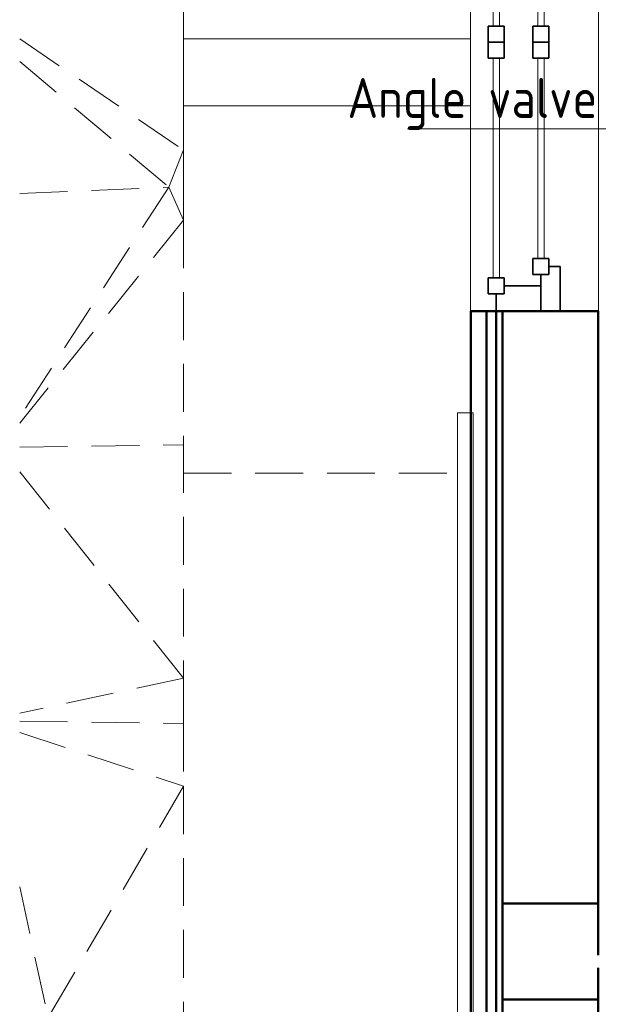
# Model space of a CAD drawing. Header units: millimetres. Extents: x 25610 to 48924, y 4737 to 39616.
# Tile 9 of 73: x 25610 to 27423, y 33652 to 36736. Entities that reach past the tile are written whole.
import ezdxf

# ---------------------------------------------------------------- set-up
doc = ezdxf.new("R2010")
doc.units = ezdxf.units.MM
doc.linetypes.add('ADSK_Штриховая_ш3 п1_5', pattern=[225, 150, -75])
for name, color, linetype, lineweight in [('A-COLS-____-MCUT', 52, 'Continuous', 50), ('A-COLS-____-OTLN', 52, 'Continuous', 20), ('A-DETL-____-MBND', 5, 'ADSK_Штриховая_ш3 п1_5', 20), ('A-GENM-____-MCUT', 13, 'Continuous', 50), ('A-GENM-____-OTLN', 13, 'Continuous', 20), ('A-GLAZ-____-MCUT', 151, 'Continuous', 35), ('A-GLAZ-____-OTLN', 151, 'Continuous', 20), ('A-PART-____-MCUT', 2, 'Continuous', 50), ('A-PART-____-OTLN', 2, 'Continuous', 20), ('A-WALL-____-MCUT', 113, 'Continuous', 50), ('A-WALL-____-OTLN', 113, 'Continuous', 20), ('L-SITE-____-OTLN', 91, 'Continuous', 20), ('P-PIPE-____-IDEN', 2, 'Continuous', 20), ('S-STRS-____-OTLN', 31, 'Continuous', 20)]:
    doc.layers.add(name, color=color, linetype=linetype, lineweight=lineweight)
doc.styles.add('GOST Common', font='GOST_Common.ttf', dxfattribs={"width": 0.9, "height": 125})

# ---------------------------------------------------------------- blocks, each defined once
blk = doc.blocks.new('Family - Site-608699-В_Этаж 02_Водопровод')
at = {"layer": 'A-DETL-____-MBND', "color": 253}
for p, q in [((25609.8, 36675.3), (26123.2, 36327.7)), ((26123.2, 36676), (26123.2, 36593.5)), ((25609.8, 36605), (26076.7, 36211.2)), ((26123.2, 36466), (26123.2, 36327.7)), ((26123.2, 36327.7), (26076.7, 36211.2)), ((26123.2, 36327.7), (26123.2, 36212.7)), ((26076.7, 36211.2), (25609.8, 35490.3)), ((25609.8, 36191.8), (26076.7, 36211.2)), ((26076.7, 36211.2), (26123.2, 36107.5)), ((26123.2, 36212.7), (26123.2, 36107.5)), ((26123.2, 36107.5), (25609.8, 35471.7)), ((26123.2, 36107.5), (26123.2, 35403.8)), ((25609.8, 35397.2), (26123.2, 35403.8)), ((26123.2, 35403.8), (26123.2, 34673.4)), ((25609.8, 35319.8), (26123.2, 34673.4)), ((26123.2, 35315.4), (26981.4, 35315.4)), ((26123.2, 34673.4), (25609.8, 34563.9)), ((26123.2, 34673.4), (26123.2, 34531.6)), ((25609.8, 34538.4), (26123.2, 34531.6)), ((26123.2, 34531.6), (26123.2, 34335.3)), ((25609.8, 34503), (26123.2, 34335.3)), ((26123.2, 34335.3), (25698.8, 33609.6)), ((26123.2, 34335.3), (26123.2, 33560.7)), ((25609.8, 34020), (25698.8, 33609.6))]:
    blk.add_line(p, q, dxfattribs=at)
blk = doc.blocks.new('Family - V line-609851-В_Этаж 02_Водопровод')
at = {"layer": 'S-STRS-____-OTLN', "color": 253}
for p, q in [((-900, 2500), (-900, 2750)), ((0, 2750), (-900, 2750)), ((0, 2750), (0, 2561.6)), ((-900, 2250), (-900, 2500)), ((0, 2500), (-900, 2500)), ((-900, 2000), (-900, 2250)), ((0, 2250), (-900, 2250)), ((-900, 1750), (-900, 2000)), ((0, 2000), (-900, 2000)), ((-900, 1500), (-900, 1750)), ((0, 1750), (-900, 1750)), ((0, 1500), (-900, 1500)), ((-900, 1250), (-900, 1415.8)), ((0, 1250), (-900, 1250)), ((-900, 1000), (-900, 1125.8)), ((-1, 1000), (-900, 1000)), ((-900, 750), (-900, 902.1)), ((-1, 750), (-900, 750)), ((-900, 500), (-900, 678.4)), ((-1, 500), (-900, 500)), ((-900, 250), (-900, 433.2)), ((-1, 250), (-900, 250)), ((-900, 167.5), (-900, 40)), ((-900, 40), (-1, 40))]:
    blk.add_line(p, q, dxfattribs=at)
blk = doc.blocks.new('Family - Concrete - Structural-609852-В_Этаж 02_Водопровод')
blk.add_blockref('Family - V line-609851-В_Этаж 02_Водопровод', (0, 0))
blk = doc.blocks.new('Family - STAIR - 001-609853-В_Этаж 02_Водопровод')
blk.add_blockref('Family - Concrete - Structural-609852-В_Этаж 02_Водопровод', (0, 0))
blk = doc.blocks.new('Family - V line-609855-В_Этаж 02_Водопровод')
at = {"layer": 'A-DETL-____-MBND', "color": 253}
for p, q in [((-900, 2500), (-900, 2750)), ((0, 2750), (-900, 2750)), ((0, 2750), (0, 2561.6)), ((-900, 2250), (-900, 2500)), ((0, 2500), (-900, 2500)), ((-900, 2000), (-900, 2250)), ((0, 2250), (-900, 2250)), ((-900, 1750), (-900, 2000)), ((0, 2000), (-900, 2000)), ((-900, 1500), (-900, 1750)), ((0, 1750), (-900, 1750)), ((0, 1500), (-900, 1500)), ((-900, 1250), (-900, 1415.8)), ((0, 1250), (-900, 1250)), ((-900, 1000), (-900, 1125.8)), ((-1, 1000), (-900, 1000)), ((-900, 750), (-900, 902.1)), ((-1, 750), (-900, 750)), ((-900, 500), (-900, 678.4)), ((-1, 500), (-900, 500)), ((-900, 250), (-900, 433.2)), ((-1, 250), (-900, 250)), ((-900, 167.5), (-900, 40)), ((-900, 40), (-1, 40))]:
    blk.add_line(p, q, dxfattribs=at)
blk = doc.blocks.new('Family - Concrete - Structural-609856-В_Этаж 02_Водопровод')
blk.add_blockref('Family - V line-609855-В_Этаж 02_Водопровод', (0, 0))
blk = doc.blocks.new('Прямая форма - Gypsum Plasterboard - Waterproof-610918-В_Этаж 02_Водопровод')
at = {"layer": 'A-WALL-____-MCUT', "color": 9}
for p, q in [((7184.9, 0), (3493.1, 0)), ((7184.9, -50), (7184.9, 0)), ((3493.1, -50), (7184.9, -50))]:
    blk.add_line(p, q, dxfattribs=at)
blk = doc.blocks.new('Прямая форма - Insulation - Thermal Break-610919-В_Этаж 02_Водопровод')
at = {"layer": 'A-WALL-____-MCUT', "color": 9}
for p, q in [((7184.9, -50), (3493.1, -50)), ((7184.9, -80), (7184.9, -50)), ((3493.1, -80), (7184.9, -80))]:
    blk.add_line(p, q, dxfattribs=at)
blk = doc.blocks.new('Прямая форма - Masonry Block - Structural-610920-В_Этаж 02_Водопровод')
at = {"layer": 'A-WALL-____-MCUT', "color": 9}
for p, q in [((5030, -100), (3493.1, -100)), ((5030, -400), (5030, -100)), ((7184.9, -100), (5330, -100)), ((5330, -100), (5330, -400)), ((7184.9, -400), (7184.9, -100)), ((3493.1, -400), (5030, -400)), ((5330, -400), (7184.9, -400))]:
    blk.add_line(p, q, dxfattribs=at)
blk = doc.blocks.new('Прямая форма - Concrete - Structural-610921-В_Этаж 02_Водопровод')
at = {"layer": 'A-WALL-____-MCUT', "color": 9}
for p, q in [((7184.9, -80), (3493.1, -80)), ((7184.9, -100), (7184.9, -80)), ((3493.1, -100), (7184.9, -100))]:
    blk.add_line(p, q, dxfattribs=at)
blk = doc.blocks.new('Прямая форма - SW - 004-610922-В_Этаж 02_Водопровод')
for name in ['Прямая форма - Gypsum Plasterboard - Waterproof-610918-В_Этаж 02_Водопровод', 'Прямая форма - Insulation - Thermal Break-610919-В_Этаж 02_Водопровод', 'Прямая форма - Concrete - Structural-610921-В_Этаж 02_Водопровод', 'Прямая форма - Masonry Block - Structural-610920-В_Этаж 02_Водопровод']:
    blk.add_blockref(name, (0, 0))
blk = doc.blocks.new('Family - ფ2-610924-В_Этаж 02_Водопровод')
at = {"layer": 'A-GENM-____-MCUT', "lineweight": 9}
for p, q in [((842.6, 1), (-842.6, 1)), ((-842.6, 1), (-842.6, -280)), ((842.6, -280), (842.6, 1)), ((-842.6, -280), (-842.6, -401)), ((842.6, -401), (842.6, -280)), ((-842.6, -401), (842.6, -401))]:
    blk.add_line(p, q, dxfattribs=at)
blk = doc.blocks.new('Family - Gypsum Plasterboard - Waterproof-610926-В_Этаж 02_Водопровод')
at = {"layer": 'A-PART-____-MCUT', "color": 9}
for p, q in [((7184.9, 0), (3493.1, 0)), ((7184.9, -50), (7184.9, 0)), ((3493.1, -50), (7184.9, -50))]:
    blk.add_line(p, q, dxfattribs=at)
blk = doc.blocks.new('Family - Insulation - Thermal Break-610928-В_Этаж 02_Водопровод')
at = {"layer": 'A-PART-____-MCUT', "color": 9}
for p, q in [((7184.9, -50), (3493.1, -50)), ((7184.9, -80), (7184.9, -50)), ((3493.1, -80), (7184.9, -80))]:
    blk.add_line(p, q, dxfattribs=at)
blk = doc.blocks.new('Family - Masonry Block - Structural-610930-В_Этаж 02_Водопровод')
at = {"layer": 'A-PART-____-MCUT', "color": 9}
for p, q in [((5030, -100), (3493.1, -100)), ((5030, -400), (5030, -100)), ((7184.9, -100), (5330, -100)), ((5330, -100), (5330, -400)), ((7184.9, -400), (7184.9, -100)), ((3493.1, -400), (5030, -400)), ((5330, -400), (7184.9, -400))]:
    blk.add_line(p, q, dxfattribs=at)
blk = doc.blocks.new('Family - Concrete - Structural-610932-В_Этаж 02_Водопровод')
at = {"layer": 'A-PART-____-MCUT', "color": 9}
for p, q in [((7184.9, -80), (3493.1, -80)), ((7184.9, -100), (7184.9, -80)), ((3493.1, -100), (7184.9, -100))]:
    blk.add_line(p, q, dxfattribs=at)
blk = doc.blocks.new('Прямая форма - V line-611162-В_Этаж 02_Водопровод')
at = {"layer": 'A-GLAZ-____-MCUT', "color": 53}
for p, q in [((105, -55), (55, -55)), ((55, -55), (55, -105)), ((105, -105), (105, -55)), ((792.6, -55), (792.6, -105)), ((842.6, -55), (792.6, -55)), ((892.6, -55), (842.6, -55)), ((842.6, -55), (842.6, -105)), ((842.6, -105), (842.6, -55)), ((892.6, -105), (892.6, -55)), ((1580.1, -55), (1580.1, -105)), ((1630.1, -55), (1580.1, -55)), ((1630.1, -105), (1630.1, -55)), ((55, -80), (0, -80)), ((0, -80), (0, -220)), ((55, -105), (55, -80)), ((1685.1, -80), (1630.1, -80)), ((1630.1, -80), (1630.1, -105)), ((1685.1, -220), (1685.1, -80)), ((55, -105), (105, -105)), ((80, -105), (55, -105)), ((80, -220), (80, -105)), ((792.6, -105), (842.6, -105)), ((842.6, -105), (892.6, -105)), ((1580.1, -105), (1630.1, -105)), ((1630.1, -105), (1605.1, -105)), ((1605.1, -105), (1605.1, -220)), ((165, -195), (115, -195)), ((115, -195), (115, -245)), ((165, -245), (165, -195)), ((792.6, -195), (792.6, -245)), ((842.6, -195), (792.6, -195)), ((842.6, -245), (842.6, -195)), ((892.6, -195), (842.6, -195)), ((842.6, -195), (842.6, -245)), ((892.6, -245), (892.6, -195)), ((1520.1, -195), (1520.1, -245)), ((1570.1, -195), (1520.1, -195)), ((1570.1, -245), (1570.1, -195)), ((0, -220), (80, -220)), ((115, -220), (0, -220)), ((0, -220), (0, -280)), ((115, -245), (115, -220)), ((140, -245), (115, -245)), ((115, -245), (165, -245)), ((140, -280), (140, -245)), ((792.6, -245), (842.6, -245)), ((842.6, -245), (892.6, -245)), ((1520.1, -245), (1570.1, -245)), ((1570.1, -245), (1545.1, -245)), ((1545.1, -245), (1545.1, -280)), ((1685.1, -220), (1570.1, -220)), ((1570.1, -220), (1570.1, -245)), ((1605.1, -220), (1685.1, -220)), ((1685.1, -280), (1685.1, -220)), ((0, -280), (140, -280)), ((1545.1, -280), (1685.1, -280))]:
    blk.add_line(p, q, dxfattribs=at)
at = {"layer": 'A-GLAZ-____-OTLN', "color": 253}
for p, q in [((792.6, -70), (105, -70)), ((105, -90), (792.6, -90)), ((1580.1, -70), (892.6, -70)), ((892.6, -90), (1580.1, -90)), ((792.6, -210), (165, -210)), ((1520.1, -210), (892.6, -210)), ((165, -230), (792.6, -230)), ((892.6, -230), (1520.1, -230))]:
    blk.add_line(p, q, dxfattribs=at)
blk = doc.blocks.new('Прямая форма - ფ2-611163-В_Этаж 02_Водопровод')
blk.add_blockref('Прямая форма - V line-611162-В_Этаж 02_Водопровод', (0, 0))
blk = doc.blocks.new('Прямая форма - V line-611822-В_Этаж 02_Водопровод')
at = {"layer": 'A-COLS-____-MCUT', "color": 9}
for p, q in [((150, 150), (-150, 150)), ((-150, 150), (-150, 51.5)), ((150, -150), (150, 150)), ((-150, 11.5), (-150, -150)), ((-150, -150), (150, -150))]:
    blk.add_line(p, q, dxfattribs=at)
blk = doc.blocks.new('Прямая форма - CRE - 001-611823-В_Этаж 02_Водопровод')
blk.add_blockref('Прямая форма - V line-611822-В_Этаж 02_Водопровод', (0, 0))
blk = doc.blocks.new('Прямая форма - V line-613386-В_Этаж 02_Водопровод')
at = {"layer": 'A-GENM-____-MCUT', "lineweight": 9}
for p, q in [((26981.4, 35504.2), (26981.4, 32132.5)), ((27006.2, 35504.2), (26981.4, 35504.2)), ((27031.4, 35504.2), (27006.2, 35504.2)), ((27031.4, 32132.5), (27031.4, 35504.2))]:
    blk.add_line(p, q, dxfattribs=at)
blk = doc.blocks.new('Прямая форма - SLA - 004-613387-В_Этаж 02_Водопровод')
blk.add_blockref('Прямая форма - V line-613386-В_Этаж 02_Водопровод', (0, 0))
blk = doc.blocks.new('V line_ifc_RVT-1-В_Этаж 02_Водопровод')
at = {"layer": 'A-COLS-____-OTLN', "color": 253, "lineweight": 20, "rotation": 180}
blk.add_blockref('Прямая форма - CRE - 001-611823-В_Этаж 02_Водопровод', (27273.2, 33817.6), dxfattribs=at)
at = {"layer": 'A-GENM-____-OTLN', "color": 253, "lineweight": 20, "rotation": 90}
blk.add_blockref('Family - ფ2-610924-В_Этаж 02_Водопровод', (27023.2, 36665.1), dxfattribs=at)
at = {"layer": 'A-GENM-____-OTLN', "color": 253, "lineweight": 20}
blk.add_blockref('Прямая форма - SLA - 004-613387-В_Этаж 02_Водопровод', (0, 0), dxfattribs=at)
at = {"layer": 'A-GLAZ-____-OTLN', "color": 253, "lineweight": 20, "rotation": 90}
blk.add_blockref('Прямая форма - ფ2-611163-В_Этаж 02_Водопровод', (27023.2, 35822.5), dxfattribs=at)
at = {"layer": 'A-PART-____-OTLN', "color": 253, "lineweight": 20}
blk.add_blockref('Family - Concrete - Structural-609856-В_Этаж 02_Водопровод', (27023.2, 36426), dxfattribs=at)
at = {"layer": 'A-PART-____-OTLN', "color": 253, "lineweight": 20, "rotation": 90}
for name in ['Family - Gypsum Plasterboard - Waterproof-610926-В_Этаж 02_Водопровод', 'Family - Insulation - Thermal Break-610928-В_Этаж 02_Водопровод', 'Family - Concrete - Structural-610932-В_Этаж 02_Водопровод', 'Family - Masonry Block - Structural-610930-В_Этаж 02_Водопровод']:
    blk.add_blockref(name, (27023.2, 28637.6), dxfattribs=at)
at = {"layer": 'A-WALL-____-OTLN', "color": 253, "lineweight": 20, "rotation": 90}
blk.add_blockref('Прямая форма - SW - 004-610922-В_Этаж 02_Водопровод', (27023.2, 28637.6), dxfattribs=at)
at = {"layer": 'L-SITE-____-OTLN', "color": 253, "lineweight": 20}
blk.add_blockref('Family - Site-608699-В_Этаж 02_Водопровод', (0, 0), dxfattribs=at)
at = {"layer": 'S-STRS-____-OTLN', "color": 253, "lineweight": 20}
blk.add_blockref('Family - STAIR - 001-609853-В_Этаж 02_Водопровод', (27023.2, 36426), dxfattribs=at)
blk = doc.blocks.new('ADSK_M_Арматура трубопроводов - ADSK_Наименование_Диаметр условный_15-1637255-В_Этаж 02_Водопровод')
at = {"layer": 'P-PIPE-____-IDEN'}
blk.add_line((-7.5, 0), (7.5, 0), dxfattribs=at)

msp = doc.modelspace()

# ---------------------------------------------------------------- block references
at = {"lineweight": 9}
msp.add_blockref('V line_ifc_RVT-1-В_Этаж 02_Водопровод', (0, 0), dxfattribs=at)
at = {"layer": 'P-PIPE-____-IDEN', "xscale": 49.99999999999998, "yscale": 49.99999999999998, "zscale": 49.99999999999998}
msp.add_blockref('ADSK_M_Арматура трубопроводов - ADSK_Наименование_Диаметр условный_15-1637255-В_Этаж 02_Водопровод', (27200.2, 36394.1), dxfattribs=at)

# ---------------------------------------------------------------- texts
at = {"layer": 'P-PIPE-____-IDEN', "lineweight": 9, "insert": (26636.9, 36553), "char_height": 125, "width": 1352.848, "attachment_point": 1, "style": 'GOST Common'}
msp.add_mtext('Angle valve 1/2"', dxfattribs=at)

doc.saveas('drawing.dxf')
